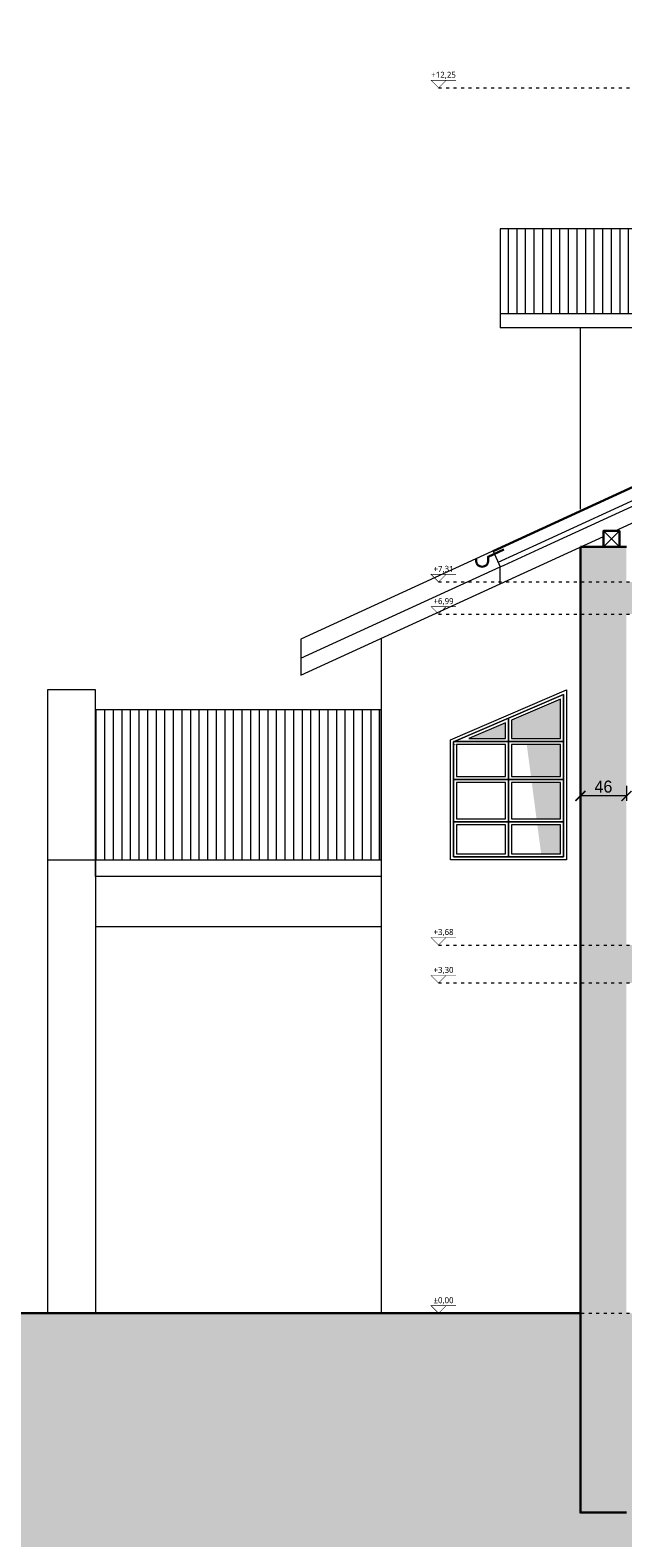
# Model space of a CAD drawing. Header units: millimetres. Extents: x -221 to 149158, y -114258 to 0.
# Tile 89 of 219: x 82273 to 82864, y -45966 to -44459. Entities that reach past the tile are written whole.
import ezdxf
from ezdxf.enums import TextEntityAlignment as Align

# ---------------------------------------------------------------- set-up
doc = ezdxf.new("R2010")
doc.units = ezdxf.units.MM
doc.linetypes.add('ACAD_ISO03W100', pattern=[30, 12, -18])
doc.layers.get('0').update_dxf_attribs({"lineweight": 0})
doc.layers.add('A-przekrycieram.ART', color=7, linetype='Continuous', lineweight=0, true_color=0xffffff)
for name, color, linetype, lineweight in [('OPIS', 4, 'Continuous', 9), ('opis..KF', 250, 'Continuous', 15), ('wymiar..KF', 12, 'Continuous', 5), ('wypełnienie istn..KF', 250, 'Continuous', 0), ('ściana pro..KF', 222, 'Continuous', 30)]:
    doc.layers.add(name, color=color, linetype=linetype, lineweight=lineweight)
doc.layers.add('szraf', color=7, linetype='Continuous', true_color=0xd9d9d9)
doc.styles.add('ARCH', font='segoeuil.ttf')
doc.styles.add('kamil', font='GOTHIC.TTF')
doc.dimstyles.new('100..KF', dxfattribs={"dimtxt": 12, "dimasz": 10, "dimexe": 5, "dimexo": 5, "dimgap": 3, "dimtad": 1, "dimdec": 1, "dimrnd": 0.5, "dimtxsty": 'kamil', "dimblk": 'ARCHTICK', "dimcen": 0, "dimclrd": 256, "dimclre": 256, "dimclrt": 256, "dimadec": 0, "dimazin": 0, "dimtfac": 1, "dimtdec": 1, "dimtofl": 0, "dimtmove": 0, "dimatfit": 3, "dimfxl": 10, "dimfxlon": 1, "dimlwd": 0, "dimlwe": 0, "dimarcsym": 0})

# ---------------------------------------------------------------- blocks, each defined once
blk = doc.blocks.new('*U1079')
at = {"layer": 'opis..KF', "const_width": 1}
for points in [[(35, 15), (-15, 15), (0, 0), (15, 15)], [(2920.3, 15), (2870.3, 15), (2885.3, 0), (2900.3, 15)]]:
    blk.add_lwpolyline(points, dxfattribs=at)
at = {"layer": 'opis..KF', "linetype": 'ACAD_ISO03W100', "ltscale": 0.5}
blk.add_lwpolyline([(0, 0), (2885.3, 0)], dxfattribs=at)
at = {"layer": 'opis..KF', "style": 'ARCH'}
for tag, p in [('±2', (10, 26)), ('±22', (2895.3, 26))]:
    blk.add_attdef(tag, text='', height=12, dxfattribs=at).set_placement(p, align=Align.MIDDLE_CENTER)
blk = doc.blocks.new('*U1078')
at = {"layer": 'opis..KF', "const_width": 1}
for points in [[(35, 15), (-15, 15), (0, 0), (15, 15)], [(2920.3, 15), (2870.3, 15), (2885.3, 0), (2900.3, 15)]]:
    blk.add_lwpolyline(points, dxfattribs=at)
at = {"layer": 'opis..KF', "linetype": 'ACAD_ISO03W100', "ltscale": 0.5}
blk.add_lwpolyline([(0, 0), (2885.3, 0)], dxfattribs=at)
at = {"layer": 'opis..KF', "style": 'ARCH'}
for tag, p in [('±2', (10, 26)), ('±22', (2895.3, 26))]:
    blk.add_attdef(tag, text='', height=12, dxfattribs=at).set_placement(p, align=Align.MIDDLE_CENTER)
blk = doc.blocks.new('*U1080')
at = {"layer": 'opis..KF', "const_width": 1}
for points in [[(35, 15), (-15, 15), (0, 0), (15, 15)], [(2783.7, 15), (2733.7, 15), (2748.7, 0), (2763.7, 15)]]:
    blk.add_lwpolyline(points, dxfattribs=at)
at = {"layer": 'opis..KF', "linetype": 'ACAD_ISO03W100', "ltscale": 0.5}
blk.add_lwpolyline([(0, 0), (2748.7, 0)], dxfattribs=at)
at = {"layer": 'opis..KF', "style": 'ARCH'}
for tag, p in [('±2', (10, 26)), ('±22', (2758.7, 26))]:
    blk.add_attdef(tag, text='', height=12, dxfattribs=at).set_placement(p, align=Align.MIDDLE_CENTER)
blk = doc.blocks.new('*U1082')
at = {"layer": 'opis..KF', "const_width": 1}
for points in [[(35, 15), (-15, 15), (0, 0), (15, 15)], [(2156.8, 15), (2106.8, 15), (2121.8, 0), (2136.8, 15)]]:
    blk.add_lwpolyline(points, dxfattribs=at)
at = {"layer": 'opis..KF', "linetype": 'ACAD_ISO03W100', "ltscale": 0.5}
blk.add_lwpolyline([(0, 0), (2121.8, 0)], dxfattribs=at)
at = {"layer": 'opis..KF', "style": 'ARCH'}
for tag, p in [('±2', (10, 26)), ('±22', (2131.8, 26))]:
    blk.add_attdef(tag, text='', height=12, dxfattribs=at).set_placement(p, align=Align.MIDDLE_CENTER)
blk = doc.blocks.new('*U1662')
at = {"layer": 'opis..KF', "const_width": 1}
for points in [[(35, 15), (-15, 15), (0, 0), (15, 15)], [(2580.2, 15), (2530.2, 15), (2545.2, 0), (2560.2, 15)]]:
    blk.add_lwpolyline(points, dxfattribs=at)
at = {"layer": 'opis..KF', "linetype": 'ACAD_ISO03W100', "ltscale": 0.5}
blk.add_lwpolyline([(0, 0), (2545.2, 0)], dxfattribs=at)
at = {"layer": 'opis..KF', "style": 'ARCH'}
for tag, p in [('±2', (10, 26)), ('±22', (2555.2, 26))]:
    blk.add_attdef(tag, text='', height=12, dxfattribs=at).set_placement(p, align=Align.MIDDLE_CENTER)
blk = doc.blocks.new('*U1083')
at = {"layer": 'opis..KF', "const_width": 1}
for points in [[(35, 15), (-15, 15), (0, 0), (15, 15)], [(2715, 15), (2665, 15), (2680, 0), (2695, 15)]]:
    blk.add_lwpolyline(points, dxfattribs=at)
at = {"layer": 'opis..KF', "linetype": 'ACAD_ISO03W100', "ltscale": 0.5}
blk.add_lwpolyline([(0, 0), (2680, 0)], dxfattribs=at)
at = {"layer": 'opis..KF', "style": 'ARCH'}
for tag, p in [('±2', (10, 26)), ('±22', (2690, 26))]:
    blk.add_attdef(tag, text='', height=12, dxfattribs=at).set_placement(p, align=Align.MIDDLE_CENTER)
blk = doc.blocks.new('*U1664')
at = {"layer": 'A-przekrycieram.ART'}
h = blk.add_hatch(color=256, dxfattribs=at)
h.dxf.hatch_style = 1
h.paths.add_polyline_path([(0, 2970), (6000, 2970), (6000, 0), (0, 0)])
h.paths.add_polyline_path([(200, 2870), (5900, 2870), (5900, 100), (200, 100)], flags=16)
blk = doc.blocks.new('_ArchTick')
at = {"color": 0, "linetype": 'ByBlock', "const_width": 0.15}
blk.add_lwpolyline([(-0.5, -0.5), (0.5, 0.5)], dxfattribs=at)
blk = doc.blocks.new('*D1710')
at = {"layer": 'Defpoints', "color": 0, "linetype": 'ByBlock', "transparency": 16777216}
for p in [(82822, -45010.8), (82868, -45010.8), (82822, -45224.8)]:
    blk.add_point(p, dxfattribs=at)
at = {"layer": 'OPIS', "linetype": 'Continuous', "lineweight": 0, "transparency": 16777216}
for p, q in [((82822, -45214.8), (82822, -45229.8)), ((82868, -45224.8), (82822, -45224.8)), ((82868, -45214.8), (82868, -45229.8))]:
    blk.add_line(p, q, dxfattribs=at)
at = {"layer": 'OPIS', "linetype": 'ByBlock', "lineweight": 0, "transparency": 16777216, "xscale": 10, "yscale": 10, "zscale": 10, "rotation": 180}
blk.add_blockref('_ArchTick', (82822, -45224.8), dxfattribs=at)
at = {"layer": 'OPIS', "linetype": 'ByBlock', "lineweight": 0, "transparency": 16777216, "xscale": 10, "yscale": 10, "zscale": 10}
blk.add_blockref('_ArchTick', (82868, -45224.8), dxfattribs=at)
at = {"layer": 'OPIS', "linetype": 'ByBlock', "transparency": 16777216, "insert": (82845, -45215.5), "char_height": 12, "attachment_point": 5, "style": 'kamil'}
blk.add_mtext('46', dxfattribs=at)

msp = doc.modelspace()

# ---------------------------------------------------------------- hatches: boundary and pattern name
at = {"linetype": 'ByBlock', "lineweight": 9}
h = msp.add_hatch(dxfattribs=at)
h.set_pattern_fill('ANSI31', color=9, scale=2.7, angle=45)
h.set_pattern_definition([(90, (-10715.825, -4945.518), (-8.5725, 0), [])])
h.paths.add_polyline_path([(82742.02, -44657.81), (82742.03, -44742.81), (83250.34, -44742.8), (83435.13, -44657.79)])
at = {"linetype": 'ByBlock', "lineweight": 9, "true_color": 0xb0b0b0}
h = msp.add_hatch(dxfattribs=at)
h.set_pattern_fill('ANSI31', color=253, scale=2.7, angle=45)
h.set_pattern_definition([(90, (-10715.825, -4953.518), (-8.5725, 0), [])])
h.paths.add_polyline_path([(82337.86, -45288.79), (82622.99, -45288.79), (82622.99, -45138.79), (82337.86, -45138.79)])
at = {"layer": 'szraf', "linetype": 'ByBlock'}
h = msp.add_hatch(dxfattribs=at)
h.set_pattern_fill('ANSI38', color=9, scale=5)
h.set_pattern_definition([(45, (-10715.825, -4953.518), (-11.2253202, 11.2253202), []), (135, (-10715.825, -4953.518), (-33.6759605, 11.2253202), [39.6875, -23.8125])])
h.paths.add_polyline_path([(82178.4, -45741.79), (82178.4, -46135.26), (86544.46, -46135.26), (86545.2, -45741.79), (86262.57, -45741.79), (86262.57, -45941.79), (86217.03, -45941.79), (86217.03, -45781.79), (84638.03, -45781.79), (84638.03, -45941.79), (84608.03, -45941.79), (84608.03, -45781.79), (84256.03, -45781.79), (84256.03, -45791.79), (84228.03, -45791.79), (84228.03, -45781.79), (83486.03, -45781.79), (83486.03, -45941.79), (83456.02, -45941.79), (83456.02, -45781.79), (82868.02, -45781.79), (82868.02, -45941.14), (82822.02, -45941.14), (82822.02, -45741.79)])
at = {"layer": 'wypełnienie istn..KF', "true_color": 0xc8c8c8}
h = msp.add_hatch(color=9, dxfattribs=at)
h.dxf.hatch_style = 1
h.paths.add_polyline_path([(84054.03, -45010.79), (84225.03, -45010.79), (84225.03, -45029.79), (84037.03, -45029.79), (84037.03, -45093.02), (84007.03, -45093.02), (84007.03, -45043.02), (83486.03, -45043.02), (83486.03, -45373.79), (84054.03, -45373.79), (84054.03, -45392.79), (84037.03, -45392.79), (84037.03, -45461.69), (84007.03, -45461.69), (84007.03, -45411.69), (83486.03, -45411.69), (83486.03, -45741.79), (84228.03, -45741.79), (84228.03, -45781.79), (83486.03, -45781.79), (83486.03, -45941.79), (83456.02, -45941.79), (83456.02, -45781.79), (82868.02, -45781.79), (82868.02, -45941.14), (82822.02, -45941.14), (82822.02, -44975.89), (82868.02, -44975.89), (82868.02, -45010.79), (83461.03, -45010.79), (83461.03, -45043.02), (83456.02, -45043.02), (82868.02, -45043.02), (82868.02, -45373.79), (83456.02, -45373.79), (83456.02, -45411.69), (82868.02, -45411.69), (82868.02, -45741.79), (83456.02, -45741.79), (83456.02, -45043.02), (83461.03, -45043.02), (83461.03, -45010.79), (83718.02, -45010.79), (83718.02, -44561.66), (83733.03, -44561.66), (83733.03, -45010.79), (84007.03, -45010.79), (84007.03, -44682.79), (84036.35, -44682.79), (84054.03, -44682.79)])
at = {"layer": 'wypełnienie istn..KF', "true_color": 0xe0e0e0}
h = msp.add_hatch(color=254, dxfattribs=at)
h.dxf.hatch_style = 1
h.paths.add_polyline_path([(82747.17, -45151.62), (82710.76, -45167.36), (82747.17, -45167.36)])
h.paths.add_polyline_path([(82802.01, -45127.92), (82753.17, -45149.03), (82753.17, -45167.36), (82767.65, -45167.36), (82802.01, -45167.36)])
h.paths.add_polyline_path([(82802.01, -45173.36), (82768.44, -45173.36), (82772.64, -45205.27), (82802.01, -45205.27)])
h.paths.add_polyline_path([(82802.01, -45211.27), (82773.43, -45211.27), (82778.23, -45247.77), (82802.01, -45247.77)])
h.paths.add_polyline_path([(82802.01, -45253.77), (82779.02, -45253.77), (82782.84, -45282.79), (82802.01, -45282.79)])

# ---------------------------------------------------------------- linework, layer by layer
at = {"color": 18, "linetype": 'ByBlock', "true_color": 0x000000}
for p, q in [((82845.02, -44959.89), (82861.02, -44975.89)), ((82845.02, -44975.89), (82861.02, -44959.89))]:
    msp.add_line(p, q, dxfattribs=at)
for points in [[(82856.85, -44959.89), (83741.27, -44553.58), (83741.27, -44553.58)], [(82742.02, -45012.64), (82845.02, -44965.32)]]:
    msp.add_lwpolyline(points, dxfattribs=at)
at = {"layer": 'ściana pro..KF'}
for p, q in [((82734.81, -44979.96), (83741.27, -44516.96)), ((82822.02, -44975.89), (82822.02, -45941.79)), ((82822.02, -44975.89), (82868.02, -44975.89)), ((82822.02, -45741.79), (82178.4, -45741.79)), ((82868.02, -45941.14), (82822.02, -45941.14))]:
    msp.add_line(p, q, dxfattribs=at)
at = {"layer": 'ściana pro..KF', "color": 8, "lineweight": 9, "true_color": 0x737373}
for p, q in [((82822.02, -44938.12), (82822.02, -44756.8)), ((82542.99, -45087.21), (82742.02, -44995.65)), ((82622.99, -45067.4), (82622.99, -45741.79))]:
    msp.add_line(p, q, dxfattribs=at)
at = {"layer": 'ściana pro..KF', "lineweight": 9}
for p, q in [((82778.43, -44973.4), (82922.72, -44907.02)), ((82780.52, -44977.94), (82924.81, -44911.57)), ((82734.81, -44979.96), (82742.02, -44995.65)), ((82743.68, -44989.38), (82778.43, -44973.4)), ((82745.77, -44993.93), (82780.52, -44977.94)), ((82739.94, -44991.11), (82743.68, -44989.38)), ((82742.02, -44995.65), (82745.77, -44993.93)), ((82742.02, -45012.64), (82742.02, -44995.65))]:
    msp.add_line(p, q, dxfattribs=at)
at = {"layer": 'ściana pro..KF', "color": 253, "lineweight": 9, "true_color": 0xb0b0b0}
for p, q in [((82289.94, -45288.79), (82289.94, -45741.79)), ((82337.86, -45288.79), (82337.86, -45741.79)), ((82337.86, -45355.34), (82622.99, -45355.34))]:
    msp.add_line(p, q, dxfattribs=at)
at = {"layer": 'ściana pro..KF', "color": 8, "lineweight": 9, "true_color": 0x737373}
for points in [[(83435.15, -44657.79), (83435.15, -44657.79), (82742.02, -44657.8)], [(82742.02, -44657.8), (82742.03, -44756.8)], [(83250.34, -44742.8), (82742.03, -44742.81)], [(83219.91, -44756.8), (82742.03, -44756.8)], [(82737.85, -44978.57), (82542.99, -45068.21), (82542.99, -45104.21), (82742.02, -45012.64)], [(82692.34, -45288.79), (82692.34, -45168.79), (82808.01, -45118.79), (82808.01, -45288.79), (82692.34, -45288.79)], [(82750.17, -45170.36), (82805.01, -45170.36), (82805.01, -45123.36), (82750.17, -45147.06), (82750.17, -45170.36)], [(82696.26, -45170.36), (82750.17, -45170.36), (82750.17, -45147.06), (82695.34, -45170.76)], [(82696.88, -45173.36), (82696.53, -45173.52)]]:
    msp.add_lwpolyline(points, dxfattribs=at)
at = {"layer": 'ściana pro..KF'}
msp.add_lwpolyline([(82861.02, -44975.89), (82845.02, -44975.89), (82845.02, -44959.89), (82861.02, -44959.89), (82861.02, -44975.89)], dxfattribs=at)
msp.add_lwpolyline([(82717.89, -44987.69), (82717.89, -44989.69, 1), (82729.89, -44989.69), (82729.89, -44985.69), (82745.49, -44978.41)], format="xyb", dxfattribs=at)
at = {"layer": 'ściana pro..KF', "color": 253, "lineweight": 9, "true_color": 0xb0b0b0}
for points in [[(82289.94, -45288.79), (82337.86, -45288.79), (82337.86, -45118.79), (82289.94, -45118.79)], [(82337.86, -45288.79), (82622.99, -45288.79), (82622.99, -45138.79), (82337.86, -45138.79)], [(82337.86, -45288.79), (82622.99, -45288.79), (82622.99, -45305.34), (82337.86, -45305.34)]]:
    msp.add_lwpolyline(points, close=True, dxfattribs=at)
at = {"layer": 'ściana pro..KF', "color": 8, "lineweight": 9, "true_color": 0x737373}
for points in [[(82695.34, -45285.79), (82695.34, -45170.76), (82805.01, -45123.36), (82805.01, -45285.79)], [(82753.17, -45167.36), (82802.01, -45167.36), (82802.01, -45127.92), (82753.17, -45149.03)], [(82710.76, -45167.36), (82747.17, -45167.36), (82747.17, -45151.62)], [(82695.34, -45208.27), (82750.17, -45208.27), (82750.17, -45170.36), (82695.34, -45170.36)], [(82698.34, -45205.27), (82747.17, -45205.27), (82747.17, -45173.36), (82698.34, -45173.36)], [(82750.17, -45208.27), (82805.01, -45208.27), (82805.01, -45170.36), (82750.17, -45170.36)], [(82753.17, -45205.27), (82802.01, -45205.27), (82802.01, -45173.36), (82753.17, -45173.36)], [(82695.34, -45250.77), (82750.17, -45250.77), (82750.17, -45208.27), (82695.34, -45208.27)], [(82698.34, -45247.77), (82747.17, -45247.77), (82747.17, -45211.27), (82698.34, -45211.27)], [(82750.17, -45250.77), (82805.01, -45250.77), (82805.01, -45208.27), (82750.17, -45208.27)], [(82753.17, -45247.77), (82802.01, -45247.77), (82802.01, -45211.27), (82753.17, -45211.27)], [(82695.34, -45285.79), (82750.17, -45285.79), (82750.17, -45250.77), (82695.34, -45250.77)], [(82698.34, -45282.79), (82747.17, -45282.79), (82747.17, -45253.77), (82698.34, -45253.77)], [(82750.17, -45285.79), (82805.01, -45285.79), (82805.01, -45250.77), (82750.17, -45250.77)], [(82753.17, -45282.79), (82802.01, -45282.79), (82802.01, -45253.77), (82753.17, -45253.77)]]:
    msp.add_lwpolyline(points, close=True, dxfattribs=at)

# ---------------------------------------------------------------- block references
msp.add_blockref('*U1664', (81730.08, -46666.02))
at = {"layer": 'wymiar..KF', "xscale": 0.5, "yscale": 0.5, "zscale": 0.5}
for name, p, values in [('*U1082', (82680.36, -44516.96), {'±2': '+12,25', '±22': '+12,25'}), ('*U1662', (82680.36, -45010.79), {'±2': '+7,31', '±22': '+7,31'}), ('*U1083', (82680.36, -45043.02), {'±2': '+6,99', '±22': '+6,99'}), ('*U1078', (82680.36, -45373.79), {'±2': '+3,68', '±22': '+3,68'}), ('*U1080', (82680.36, -45411.69), {'±2': '+3,30', '±22': '+3,30'}), ('*U1079', (82680.36, -45741.79), {'±2': '±0,00', '±22': '±0,00'})]:
    msp.add_blockref(name, p, dxfattribs=at).add_auto_attribs(values)

# ---------------------------------------------------------------- dimensions: what is measured, and where the dimension line sits
at = {"layer": 'OPIS', "linetype": 'ByBlock'}
dim = msp.add_linear_dim(base=(82822.02, -45224.8), p1=(82868.02, -45010.79), p2=(82822.02, -45010.79), dimstyle='100..KF', dxfattribs=at)
dim.commit()
dim.dimension.update_dxf_attribs({"geometry": '*D1710', "text_midpoint": (82845.02, -45215.5)})

doc.saveas('drawing.dxf')
